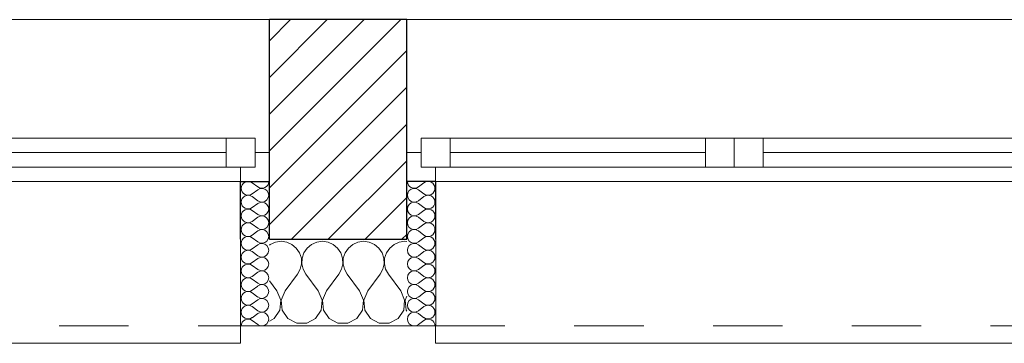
# Model space of a CAD drawing. Header units: millimetres. Extents: x 27262 to 215252, y 16288 to 306312.
# Tile 48 of 76: x 142251 to 143528, y 171393 to 171813. Entities that reach past the tile are written whole.
import ezdxf

# ---------------------------------------------------------------- set-up
doc = ezdxf.new("R2010")
doc.units = ezdxf.units.MM
doc.linetypes.add('Przerywana', pattern=[240, 120, -120])
doc.layers.add('KR_INW', color=252, linetype='Continuous')
doc.layers.add('Okna ArchiCADa', color=252, linetype='Continuous')
for name, color, linetype, lineweight in [('KR_INW_Nr_pióra__101', 252, 'Continuous', 5), ('KR_INW_Nr_pióra__102', 252, 'Continuous', 5), ('KR_INW_Nr_pióra__27', 252, 'Continuous', 25), ('KR_INW_Nr_pióra__47', 252, 'Continuous', 15), ('Okna ArchiCADa_Nr_pióra__1', 252, 'Continuous', 13), ('Okna ArchiCADa_Nr_pióra__27', 252, 'Continuous', 25)]:
    doc.layers.add(name, color=color, linetype=linetype, lineweight=lineweight)

# ---------------------------------------------------------------- blocks, each defined once
blk = doc.blocks.new('*X203')
at = {"layer": 'KR_INW_Nr_pióra__102', "linetype": 'Continuous'}
for p, q in [((210409.8, 106996.2), (210408.5, 106995.1)), ((210418.8, 107000.2), (210409.8, 106996.2)), ((210428.6, 107001.6), (210418.8, 107000.2)), ((210438.3, 107000.2), (210428.6, 107001.6)), ((210447.3, 106996.2), (210438.3, 107000.2)), ((210454.9, 106989.9), (210447.3, 106996.2)), ((210460.5, 106981.8), (210454.9, 106989.9)), ((210473.6, 106989.9), (210468.1, 106981.8)), ((210481.2, 106996.2), (210473.6, 106989.9)), ((210490.2, 107000.2), (210481.2, 106996.2)), ((210500, 107001.6), (210490.2, 107000.2)), ((210509.8, 107000.2), (210500, 107001.6)), ((210518.8, 106996.2), (210509.8, 107000.2)), ((210526.4, 106989.9), (210518.8, 106996.2)), ((210531.9, 106981.8), (210526.4, 106989.9)), ((210545.1, 106989.9), (210539.5, 106981.8)), ((210552.7, 106996.2), (210545.1, 106989.9)), ((210561.7, 107000.2), (210552.7, 106996.2)), ((210571.4, 107001.6), (210561.7, 107000.2)), ((210581.2, 107000.2), (210571.4, 107001.6)), ((210590.2, 106996.2), (210581.2, 107000.2)), ((210597.8, 106989.9), (210590.2, 106996.2)), ((210603.4, 106981.8), (210597.8, 106989.9)), ((210616.5, 106989.9), (210610.9, 106981.8)), ((210624.1, 106996.2), (210616.5, 106989.9)), ((210633.1, 107000.2), (210624.1, 106996.2)), ((210642.9, 107001.6), (210633.1, 107000.2)), ((210646.1, 107001.1), (210642.9, 107001.6)), ((210463.7, 106972.5), (210460.5, 106981.8)), ((210464.1, 106962.6), (210463.7, 106972.5)), ((210464.9, 106972.5), (210464.4, 106962.6)), ((210468.1, 106981.8), (210464.9, 106972.5)), ((210535.1, 106972.5), (210531.9, 106981.8)), ((210535.6, 106962.6), (210535.1, 106972.5)), ((210536.3, 106972.5), (210535.9, 106962.6)), ((210539.5, 106981.8), (210536.3, 106972.5)), ((210606.5, 106972.5), (210603.4, 106981.8)), ((210607, 106962.6), (210606.5, 106972.5)), ((210607.8, 106972.5), (210607.3, 106962.6)), ((210610.9, 106981.8), (210607.8, 106972.5)), ((210457.1, 106944.4), (210461.9, 106953.1)), ((210461.9, 106953.1), (210464.1, 106962.6)), ((210464.4, 106962.6), (210466.7, 106953.1)), ((210466.7, 106953.1), (210471.4, 106944.4)), ((210528.6, 106944.4), (210533.3, 106953.1)), ((210533.3, 106953.1), (210535.6, 106962.6)), ((210535.9, 106962.6), (210538.1, 106953.1)), ((210538.1, 106953.1), (210542.9, 106944.4)), ((210600, 106944.4), (210604.8, 106953.1)), ((210604.8, 106953.1), (210607, 106962.6)), ((210607.3, 106962.6), (210609.5, 106953.1)), ((210609.5, 106953.1), (210614.3, 106944.4)), ((210435.7, 106915.9), (210457.1, 106944.4)), ((210492.9, 106915.9), (210471.4, 106944.4)), ((210507.1, 106915.9), (210528.6, 106944.4)), ((210564.3, 106915.9), (210542.9, 106944.4)), ((210578.6, 106915.9), (210600, 106944.4)), ((210635.7, 106915.9), (210614.3, 106944.4)), ((210421.4, 106915.9), (210408.5, 106933.1)), ((210428.2, 106899.8), (210421.4, 106915.9)), ((210435.7, 106915.9), (210429, 106899.8)), ((210499.6, 106899.8), (210492.9, 106915.9)), ((210507.1, 106915.9), (210500.4, 106899.8)), ((210571, 106899.8), (210564.3, 106915.9)), ((210578.6, 106915.9), (210571.8, 106899.8)), ((210642.4, 106899.8), (210635.7, 106915.9)), ((210646.1, 106906.4), (210643.3, 106899.8)), ((210426.5, 106882.5), (210428.2, 106899.8)), ((210429, 106899.8), (210430.6, 106882.5)), ((210497.9, 106882.5), (210499.6, 106899.8)), ((210500.4, 106899.8), (210502.1, 106882.5)), ((210569.4, 106882.5), (210571, 106899.8)), ((210571.8, 106899.8), (210573.5, 106882.5)), ((210640.8, 106882.5), (210642.4, 106899.8)), ((210643.3, 106899.8), (210644.9, 106882.5)), ((210408.5, 106863.5), (210416.9, 106868)), ((210416.9, 106868), (210426.5, 106882.5)), ((210430.6, 106882.5), (210440.3, 106868)), ((210440.3, 106868), (210455.6, 106859.8)), ((210473, 106859.8), (210488.3, 106868)), ((210488.3, 106868), (210497.9, 106882.5)), ((210502.1, 106882.5), (210511.7, 106868)), ((210511.7, 106868), (210527, 106859.8)), ((210544.4, 106859.8), (210559.7, 106868)), ((210559.7, 106868), (210569.4, 106882.5)), ((210573.5, 106882.5), (210583.1, 106868)), ((210583.1, 106868), (210598.4, 106859.8)), ((210615.8, 106859.8), (210631.2, 106868)), ((210631.2, 106868), (210640.8, 106882.5)), ((210644.9, 106882.5), (210646.1, 106880.8)), ((210455.6, 106859.8), (210473, 106859.8)), ((210527, 106859.8), (210544.4, 106859.8)), ((210598.4, 106859.8), (210615.8, 106859.8))]:
    blk.add_line(p, q, dxfattribs=at)
blk = doc.blocks.new('*X240')
at = {"layer": 'KR_INW_Nr_pióra__102', "linetype": 'Continuous'}
for p, q in [((210388.2, 107095.6), (210378.7, 107102.8)), ((210388.2, 107090.9), (210378.7, 107083.7)), ((210388.2, 107071.8), (210378.7, 107079)), ((210388.2, 107067), (210378.7, 107059.9)), ((210388.2, 107048), (210378.7, 107055.1)), ((210388.2, 107043.2), (210378.7, 107036.1)), ((210388.2, 107024.2), (210378.7, 107031.3)), ((210388.2, 107019.4), (210378.7, 107012.3)), ((210388.2, 107000.4), (210378.7, 107007.5)), ((210388.2, 106995.6), (210378.7, 106988.5)), ((210388.2, 106976.6), (210378.7, 106983.7)), ((210388.2, 106971.8), (210378.7, 106964.7)), ((210388.2, 106952.8), (210378.7, 106959.9)), ((210388.2, 106948), (210378.7, 106940.9)), ((210388.2, 106929), (210378.7, 106936.1)), ((210388.2, 106924.2), (210378.7, 106917)), ((210388.2, 106905.1), (210378.7, 106912.3)), ((210388.2, 106900.4), (210378.7, 106893.2)), ((210388.2, 106881.3), (210378.7, 106888.5)), ((210388.2, 106876.6), (210378.7, 106869.4)), ((210388.2, 106857.5), (210378.7, 106864.7))]:
    blk.add_line(p, q, dxfattribs=at)
for centre, start, end in [((210371.6, 107093.2), 53.1301, 180), ((210371.6, 107093.2), 180, 306.8699), ((210395.4, 107105.1), 233.1301, 0), ((210395.4, 107081.3), 233.1301, 126.8699), ((210371.6, 107069.4), 53.1301, 180), ((210371.6, 107069.4), 180, 306.8699), ((210371.6, 107045.6), 53.1301, 180), ((210395.4, 107057.5), 233.1301, 126.8699), ((210371.6, 107045.6), 180, 306.8699), ((210395.4, 107033.7), 233.1301, 126.8699), ((210371.6, 107021.8), 53.1301, 180), ((210371.6, 107021.8), 180, 306.8699), ((210395.4, 107009.9), 233.1301, 126.8699), ((210371.6, 106998), 53.1301, 180), ((210371.6, 106998), 180, 306.8699), ((210395.4, 106986.1), 233.1301, 126.8699), ((210371.6, 106974.2), 53.1301, 180), ((210371.6, 106974.2), 180, 306.8699), ((210395.4, 106962.3), 233.1301, 126.8699), ((210371.6, 106950.4), 53.1301, 180), ((210371.6, 106950.4), 180, 306.8699), ((210371.6, 106926.6), 53.1301, 180), ((210395.4, 106938.5), 233.1301, 126.8699), ((210371.6, 106926.6), 180, 306.8699), ((210395.4, 106914.7), 233.1301, 126.8699), ((210371.6, 106902.8), 53.1301, 180), ((210371.6, 106902.8), 180, 306.8699), ((210395.4, 106890.9), 233.1301, 126.8699), ((210371.6, 106879), 53.1301, 180), ((210371.6, 106879), 180, 306.8699), ((210395.4, 106867), 233.1301, 126.8699), ((210371.6, 106855.1), 53.1301, 180)]:
    blk.add_arc(centre, 11.9, start, end, dxfattribs=at)
blk = doc.blocks.new('*X241')
at = {"layer": 'KR_INW_Nr_pióra__102', "linetype": 'Continuous'}
for p, q in [((210666.3, 107095.6), (210675.8, 107102.8)), ((210666.3, 107090.9), (210675.8, 107083.7)), ((210666.3, 107071.8), (210675.8, 107079)), ((210666.3, 107067), (210675.8, 107059.9)), ((210666.3, 107048), (210675.8, 107055.1)), ((210666.3, 107043.2), (210675.8, 107036.1)), ((210666.3, 107024.2), (210675.8, 107031.3)), ((210666.3, 107019.4), (210675.8, 107012.3)), ((210666.3, 107000.4), (210675.8, 107007.5)), ((210666.3, 106995.6), (210675.8, 106988.5)), ((210666.3, 106976.6), (210675.8, 106983.7)), ((210666.3, 106971.8), (210675.8, 106964.7)), ((210666.3, 106952.8), (210675.8, 106959.9)), ((210666.3, 106948), (210675.8, 106940.9)), ((210666.3, 106929), (210675.8, 106936.1)), ((210666.3, 106924.2), (210675.8, 106917)), ((210666.3, 106905.1), (210675.8, 106912.3)), ((210666.3, 106900.4), (210675.8, 106893.2)), ((210666.3, 106881.3), (210675.8, 106888.5)), ((210666.3, 106876.6), (210675.8, 106869.4)), ((210666.3, 106857.5), (210675.8, 106864.7))]:
    blk.add_line(p, q, dxfattribs=at)
for centre, start, end in [((210659.1, 107105.1), 180, 306.8699), ((210659.1, 107081.3), 53.1301, 306.8699), ((210683, 107093.2), 0, 126.8699), ((210683, 107093.2), 233.1301, 0), ((210683, 107069.4), 0, 126.8699), ((210659.1, 107057.5), 53.1301, 306.8699), ((210683, 107069.4), 233.1301, 0), ((210683, 107045.6), 0, 126.8699), ((210659.1, 107033.7), 53.1301, 306.8699), ((210683, 107045.6), 233.1301, 0), ((210659.1, 107009.9), 53.1301, 306.8699), ((210683, 107021.8), 0, 126.8699), ((210683, 107021.8), 233.1301, 0), ((210683, 106998), 0, 126.8699), ((210659.1, 106986.1), 53.1301, 306.8699), ((210683, 106998), 233.1301, 0), ((210659.1, 106962.3), 53.1301, 306.8699), ((210683, 106974.2), 0, 126.8699), ((210683, 106974.2), 233.1301, 0), ((210683, 106950.4), 0, 126.8699), ((210659.1, 106938.5), 53.1301, 306.8699), ((210683, 106950.4), 233.1301, 0), ((210683, 106926.6), 0, 126.8699), ((210659.1, 106914.7), 53.1301, 306.8699), ((210683, 106926.6), 233.1301, 0), ((210659.1, 106890.9), 53.1301, 306.8699), ((210683, 106902.8), 0, 126.8699), ((210683, 106902.8), 233.1301, 0), ((210683, 106879), 0, 126.8699), ((210659.1, 106867), 53.1301, 306.8699), ((210683, 106879), 233.1301, 0), ((210683, 106855.1), 0, 126.8699)]:
    blk.add_arc(centre, 11.9, start, end, dxfattribs=at)
blk = doc.blocks.new('Okno dwuskrzydłowe 19_6')
at = {"layer": 'Okna ArchiCADa_Nr_pióra__1', "linetype": 'Continuous'}
for p, q in [((-566.8, 230), (566.8, 230)), ((-541.8, 25), (-491.8, 25)), ((-541.8, -25), (-541.8, 25)), ((-491.8, 25), (-50, 25)), ((-491.8, 25), (-491.8, -25)), ((-491.8, 25), (-50, 25)), ((-50, -25), (-50, 25)), ((-50, 25), (0, 25)), ((0, 25), (0, -25)), ((0, 25), (50, 25)), ((0, -25), (0, 25)), ((50, 25), (491.8, 25)), ((50, 25), (50, -25)), ((50, 25), (491.8, 25)), ((491.8, -25), (491.8, 25)), ((491.8, 25), (541.8, 25)), ((541.8, 25), (541.8, -25)), ((-566.8, 0), (-541.8, 0)), ((-541.8, 0), (-541.8, -25)), ((-491.8, 0), (-50, 0)), ((50, 0), (491.8, 0)), ((541.8, -25), (541.8, 0)), ((541.8, 0), (566.8, 0)), ((-541.8, -25), (-516.8, -25)), ((-491.8, -25), (-541.8, -25)), ((-516.8, -25), (-516.8, -50)), ((-50, -25), (-491.8, -25)), ((0, -25), (-50, -25)), ((50, -25), (0, -25)), ((491.8, -25), (50, -25)), ((541.8, -25), (491.8, -25)), ((516.8, -50), (516.8, -25)), ((516.8, -25), (541.8, -25)), ((-516.8, -50), (-566.8, -50)), ((0, -50), (-516.8, -50)), ((516.8, -50), (0, -50)), ((566.8, -50), (516.8, -50)), ((-516.8, -300), (-516.8, -330)), ((516.8, -330), (516.8, -300)), ((-516.8, -330), (516.8, -330))]:
    blk.add_line(p, q, dxfattribs=at)
at = {"layer": 'Okna ArchiCADa_Nr_pióra__1', "linetype": 'Przerywana'}
blk.add_line((-516.8, -300), (516.8, -300), dxfattribs=at)
at = {"layer": 'Okna ArchiCADa_Nr_pióra__27', "linetype": 'Continuous'}
for p, q in [((-566.8, -50), (-566.8, 0)), ((566.8, -50), (566.8, 0)), ((-516.8, -50), (-566.8, -50)), ((516.8, -50), (566.8, -50))]:
    blk.add_line(p, q, dxfattribs=at)
blk = doc.blocks.new('Ściana_4', base_point=(179075.1, 106855.1))
at = {"layer": 'KR_INW_Nr_pióra__101', "linetype": 'Continuous'}
h = blk.add_hatch(dxfattribs=at)
h.set_pattern_fill('CEGŁA_LICÓWKA', color=256, style=0, pattern_type=2)
h.set_pattern_definition([(45, (0, 0), (-31.819804, 31.819804), [])])
h.paths.add_polyline_path([(210646.1, 107385.1), (210408.5, 107385.1), (210408.5, 107155.1), (210408.5, 107105.1), (210408.5, 107005.1), (210646.1, 107005.1), (210646.1, 107105.1), (210646.1, 107155.1)])
at = {"layer": 'KR_INW_Nr_pióra__27', "linetype": 'Continuous'}
for p, q in [((210408.5, 107155.1), (210408.5, 107385.1)), ((210646.1, 107155.1), (210646.1, 107385.1)), ((210408.5, 107105.1), (210408.5, 107155.1)), ((210646.1, 107105.1), (210646.1, 107155.1)), ((210358.5, 107005.1), (210358.5, 107105.1)), ((210358.5, 107105.1), (210408.5, 107105.1)), ((210408.5, 107005.1), (210408.5, 107105.1)), ((210646.1, 107005.1), (210646.1, 107105.1)), ((210696.1, 107105.1), (210646.1, 107105.1)), ((210696.1, 107005.1), (210696.1, 107105.1)), ((210408.5, 107005.1), (210646.1, 107005.1))]:
    blk.add_line(p, q, dxfattribs=at)
at = {"layer": 'KR_INW_Nr_pióra__27', "linetype": 'Continuous', "flags": 128}
blk.add_lwpolyline([(210646.1, 107385.1), (210408.5, 107385.1)], dxfattribs=at)
at = {"layer": 'KR_INW_Nr_pióra__47', "linetype": 'Continuous'}
for p, q in [((210408.5, 107105.1), (210358.5, 107105.1)), ((210358.5, 107105.1), (210358.5, 106855.1)), ((210646.1, 107105.1), (210696.1, 107105.1)), ((210696.1, 107105.1), (210696.1, 106855.1)), ((210358.5, 106855.1), (210358.5, 107005.1)), ((210696.1, 106855.1), (210696.1, 107005.1)), ((210408.5, 106855.1), (210358.5, 106855.1)), ((210646.1, 106855.1), (210696.1, 106855.1))]:
    blk.add_line(p, q, dxfattribs=at)
at = {"layer": 'KR_INW_Nr_pióra__47', "linetype": 'Continuous', "flags": 128}
blk.add_lwpolyline([(210408.5, 106855.1), (210646.1, 106855.1)], dxfattribs=at)
at = {"layer": 'KR_INW'}
for name in ['*X240', '*X241', '*X203']:
    blk.add_blockref(name, (0, 0), dxfattribs=at)
at = {"layer": 'Okna ArchiCADa', "color": 21, "linetype": 'Continuous', "lineweight": 13, "true_color": 0xff9955, "zscale": 1000}
for p in [(209841.7, 107155.1), (211212.8, 107155.1)]:
    blk.add_blockref('Okno dwuskrzydłowe 19_6', p, dxfattribs=at)

msp = doc.modelspace()

# ---------------------------------------------------------------- block references
at = {"layer": 'KR_INW', "xscale": 0.75, "yscale": 0.75, "zscale": 0.75}
msp.add_blockref('Ściana_4', (119074.8, 171415.2), dxfattribs=at)

doc.saveas('drawing.dxf')
